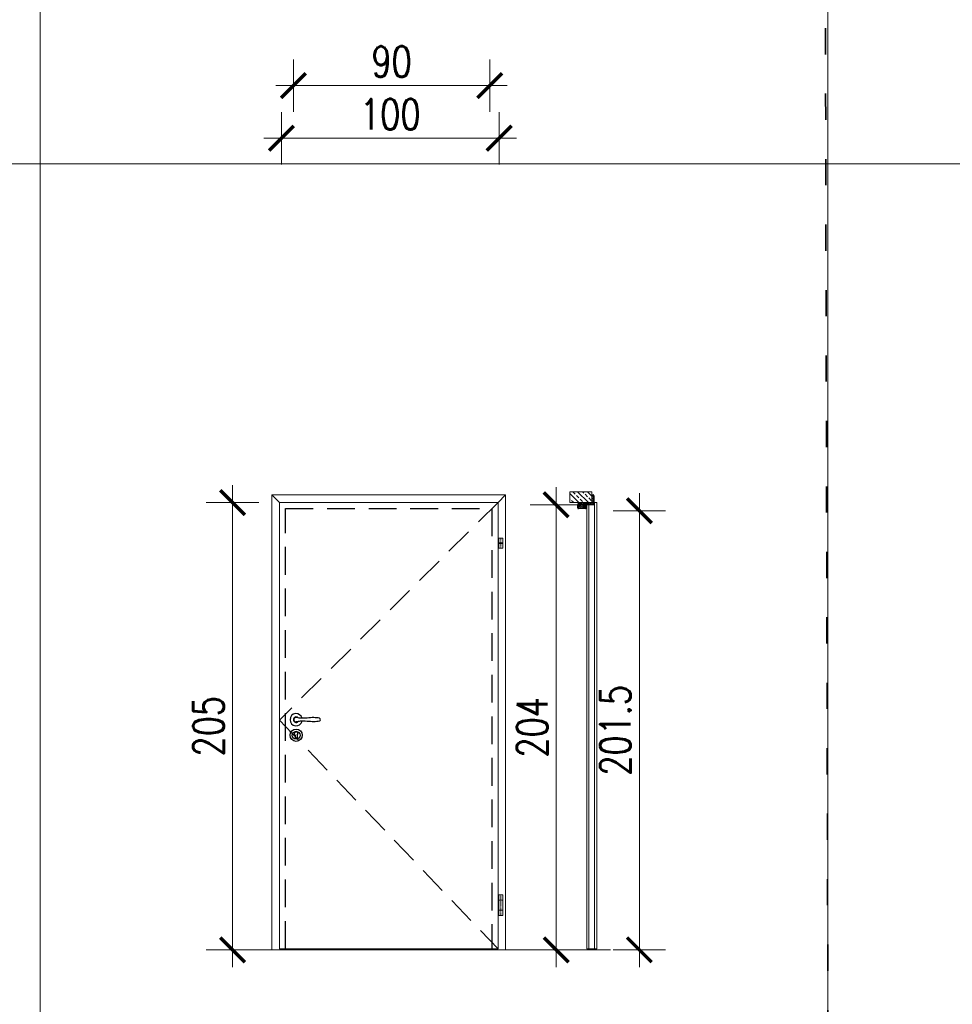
# Model space of a CAD drawing. Header units: millimetres. Extents: x 23192 to 149900, y -396339 to -79279.
# Tile 77 of 136: x 73298 to 73725, y -211002 to -210551. Entities that reach past the tile are written whole.
import ezdxf

# ---------------------------------------------------------------- set-up
doc = ezdxf.new("R2010")
doc.units = ezdxf.units.MM
for name, pattern in [('ACAD_ISO03W100', [30, 12, -18]), ('CENTER', [0.6, 0.375, -0.075, 0.075, -0.075]), ('DASHED', [19.05, 12.7, -6.35])]:
    doc.linetypes.add(name, pattern=pattern)
doc.layers.get('0').update_dxf_attribs({"lineweight": 0})
for name, color, linetype, lineweight in [('0_LEGENDA', 7, 'Continuous', 13), ('Drzwi - hatch', 8, 'Continuous', 5), ('Drzwi KRAWĘDZIE', 7, 'Continuous', 20)]:
    doc.layers.add(name, color=color, linetype=linetype, lineweight=lineweight)
for name, color, linetype in [('Drzwi - klamki', 150, 'Continuous'), ('Drzwi PRZER-DUŻA', 240, 'DASHED'), ('GRUBA', 4, 'Continuous')]:
    doc.layers.add(name, color=color, linetype=linetype)
doc.styles.add('SIMPLEX', font='simplex.shx', dxfattribs={"width": 0.77})
doc.dimstyles.new('OL PB 200', dxfattribs={"dimscale": 4, "dimtxt": 3.5, "dimasz": 0.2, "dimexe": 10, "dimexo": 10, "dimgap": 1, "dimtad": 1, "dimdec": 1, "dimrnd": 0.5, "dimzin": 9, "dimdsep": 46, "dimtxsty": 'SIMPLEX', "dimblk": 'thick_MSz', "dimcen": 0.1, "dimdle": 8, "dimse1": 1, "dimse2": 1, "dimclrd": 256, "dimclre": 256, "dimclrt": 3, "dimadec": 1, "dimazin": 2, "dimtfac": 1, "dimtdec": 1, "dimtix": 1, "dimtofl": 0, "dimtmove": 2, "dimatfit": 3, "dimldrblk": 'thick_MSz', "dimfxl": 10, "dimfxlon": 1, "dimtolj": 1, "dimlwd": -1, "dimlwe": -1, "dimarcsym": 0})

# ---------------------------------------------------------------- blocks, each defined once
blk = doc.blocks.new('thick_MSz')
for p, q in [((0, 15), (0, -15)), ((-10, 0), (10, 0))]:
    blk.add_line(p, q)
at = {"const_width": 2, "elevation": 2}
blk.add_lwpolyline([(-7.07, -7.07), (7.07, 7.07)], dxfattribs=at)
blk = doc.blocks.new('*D208')
at = {"layer": '0_LEGENDA', "transparency": 16777216}
blk.add_line((73516.54, -210605.08), (73418.34, -210605.08), dxfattribs=at)
at = {"layer": 'DEFPOINTS', "color": 0, "transparency": 16777216}
for p in [(73417.54, -210566.63), (73517.34, -210566.63), (73417.54, -210605.08)]:
    blk.add_point(p, dxfattribs=at)
at = {"layer": '0_LEGENDA', "transparency": 16777216, "xscale": 0.8, "yscale": 0.8, "zscale": 0.8, "rotation": 180}
blk.add_blockref('thick_MSz', (73417.54, -210605.08), dxfattribs=at)
at = {"layer": '0_LEGENDA', "transparency": 16777216, "xscale": 0.8, "yscale": 0.8, "zscale": 0.8}
blk.add_blockref('thick_MSz', (73517.34, -210605.08), dxfattribs=at)
at = {"layer": '0_LEGENDA', "color": 3, "transparency": 16777216, "insert": (73467.44, -210594.08), "char_height": 14, "attachment_point": 5, "style": 'SIMPLEX'}
blk.add_mtext('\\A1;100', dxfattribs=at)
blk = doc.blocks.new('*D209')
at = {"layer": '0_LEGENDA', "transparency": 16777216}
blk.add_line((73423.84, -210580.94), (73512.24, -210580.94), dxfattribs=at)
at = {"layer": 'DEFPOINTS', "color": 0, "transparency": 16777216}
for p in [(73423.04, -210555.2), (73513.04, -210560.63), (73513.04, -210580.94)]:
    blk.add_point(p, dxfattribs=at)
at = {"layer": '0_LEGENDA', "transparency": 16777216, "xscale": 0.8, "yscale": 0.8, "zscale": 0.8, "rotation": 180}
blk.add_blockref('thick_MSz', (73423.04, -210580.94), dxfattribs=at)
at = {"layer": '0_LEGENDA', "transparency": 16777216, "xscale": 0.8, "yscale": 0.8, "zscale": 0.8}
blk.add_blockref('thick_MSz', (73513.04, -210580.94), dxfattribs=at)
at = {"layer": '0_LEGENDA', "color": 3, "transparency": 16777216, "insert": (73468.04, -210569.94), "char_height": 14, "attachment_point": 5, "style": 'SIMPLEX'}
blk.add_mtext('\\A1;90', dxfattribs=at)
blk = doc.blocks.new('*D210')
at = {"layer": '0_LEGENDA', "transparency": 16777216}
blk.add_line((73543.46, -210773.89), (73543.46, -210976.29), dxfattribs=at)
at = {"layer": 'DEFPOINTS', "color": 0, "transparency": 16777216}
for p in [(73549.65, -210773.09), (73543.46, -210977.09), (73549.65, -210977.09)]:
    blk.add_point(p, dxfattribs=at)
at = {"layer": '0_LEGENDA', "transparency": 16777216, "xscale": 0.8, "yscale": 0.8, "zscale": 0.8}
for p, rotation in [((73543.46, -210773.09), 90), ((73543.46, -210977.09), 270)]:
    blk.add_blockref('thick_MSz', p, dxfattribs=dict(at, rotation=rotation))
at = {"layer": '0_LEGENDA', "color": 3, "transparency": 16777216, "insert": (73532.46, -210875.09), "char_height": 14, "attachment_point": 5, "rotation": 90, "style": 'SIMPLEX'}
blk.add_mtext('\\A1;204', dxfattribs=at)
blk = doc.blocks.new('*D211')
at = {"layer": '0_LEGENDA', "transparency": 16777216}
blk.add_line((73395.16, -210772.89), (73395.16, -210976.29), dxfattribs=at)
at = {"layer": 'DEFPOINTS', "color": 0, "transparency": 16777216}
for p in [(73549.65, -210772.09), (73395.16, -210977.09), (73560.13, -210977.09)]:
    blk.add_point(p, dxfattribs=at)
at = {"layer": '0_LEGENDA', "transparency": 16777216, "xscale": 0.8, "yscale": 0.8, "zscale": 0.8}
for p, rotation in [((73395.16, -210772.09), 90), ((73395.16, -210977.09), 270)]:
    blk.add_blockref('thick_MSz', p, dxfattribs=dict(at, rotation=rotation))
at = {"layer": '0_LEGENDA', "color": 3, "transparency": 16777216, "insert": (73384.16, -210874.59), "char_height": 14, "attachment_point": 5, "rotation": 90, "style": 'SIMPLEX'}
blk.add_mtext('\\A1;205', dxfattribs=at)
blk = doc.blocks.new('*D212')
at = {"layer": '0_LEGENDA', "transparency": 16777216}
blk.add_line((73581.56, -210776.64), (73581.56, -210976.29), dxfattribs=at)
at = {"layer": 'DEFPOINTS', "color": 0, "transparency": 16777216}
for p in [(73555.28, -210775.84), (73555.28, -210977.09), (73581.56, -210977.09)]:
    blk.add_point(p, dxfattribs=at)
at = {"layer": '0_LEGENDA', "transparency": 16777216, "xscale": 0.8, "yscale": 0.8, "zscale": 0.8}
for p, rotation in [((73581.56, -210775.84), 90), ((73581.56, -210977.09), 270)]:
    blk.add_blockref('thick_MSz', p, dxfattribs=dict(at, rotation=rotation))
at = {"layer": '0_LEGENDA', "color": 3, "transparency": 16777216, "insert": (73570.56, -210876.47), "char_height": 14, "attachment_point": 5, "rotation": 90, "style": 'SIMPLEX'}
blk.add_mtext('\\A1;201.5', dxfattribs=at)

msp = doc.modelspace()

# ---------------------------------------------------------------- hatches: boundary and pattern name
at = {"layer": 'Drzwi - hatch'}
h = msp.add_hatch(dxfattribs=at)
h.set_pattern_fill('ANSI33', color=256, scale=0.5, angle=-90)
h.set_pattern_definition([(315, (69553.7146, -211037.672), (2.245064, 2.245064), []), (315, (69553.7146, -211039.917), (2.245064, 2.245064), [1.5875, -0.79375])])
h.paths.add_polyline_path([(73549.646, -210767.091), (73549.646, -210772.091), (73559.846, -210772.091), (73559.846, -210767.091)])
h = msp.add_hatch(dxfattribs=at)
h.set_pattern_fill('AR-CONC', color=256, scale=0.003, angle=-90)
h.set_pattern_definition([(320, (70099.22867, -210542.86187), (-0.047817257, -0.546554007), [0.05715, -0.62865]), (265, (70099.22867, -210542.8619), (0.57317054, 0.10573026), [0.04572, -0.50292175]), (10.451445, (70099.2247, -210542.9074), (0.525353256, -0.44082374), [0.04857003, -0.53427073]), (316.1842, (70099.3811, -210542.8619), (-0.12612698, -0.81323712), [0.085725, -0.942975]), (6.635558, (70099.37056, -210542.92964), (0.74227837, -0.7122124), [0.07285507, -0.80140682]), (261.18415, (70099.3811, -210542.8619), (0.74227837, -0.7122124), [0.0685799, -0.7543792]), (291, (70099.34297, -210542.93807), (-0.306795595, -0.454843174), [0.05715, -0.62865]), (236, (70099.34297, -210542.9381), (0.5525639, -0.185406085), [0.04572, -0.50292]), (341.451445, (70099.3174, -210542.976), (0.24576831, -0.64024926), [0.04857003, -0.53426981]), (307.5, (70099.22867, -210542.86187), (0.253665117, -0.00926581), [0, -0.496824, 0, -0.51054, 0, -0.504825]), (277.5, (70099.22867, -210542.86187), (0.300541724, -0.200458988), [0, -0.291084, 0, -0.485394, 0, -0.192405]), (237.5, (70099.22867, -210542.69195), (-0.017186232, -0.406771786), [0, -0.1905, 0, -0.59436, 0, -0.78867]), (227.5, (70099.22867, -210542.61575), (0.076279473, -0.444387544), [0, -0.24765, 0, -0.394716, 0, -0.56007])])
h.paths.add_polyline_path([(73553.686, -210774.661, -0.4142136), (73553.526, -210774.501), (73553.526, -210772.931, -0.4142136), (73553.686, -210772.771), (73554.246, -210772.771), (73554.246, -210772.591), (73553.686, -210772.591), (73553.686, -210772.091), (73559.846, -210772.091), (73560.566, -210772.091), (73560.566, -210772.451, -0.4142136), (73560.406, -210772.611), (73556.206, -210772.611, 0.4142136), (73555.866, -210772.951), (73555.866, -210774.131, 0.4142136), (73556.206, -210774.471), (73556.871, -210774.471, -1), (73556.871, -210774.661)])
h.paths.add_polyline_path([(73559.846, -210772.091), (73559.846, -210768.771), (73560.406, -210768.771, -0.4142136), (73560.566, -210768.931), (73560.566, -210771.391), (73560.566, -210772.091)])

# ---------------------------------------------------------------- linework, layer by layer
at = {"linetype": 'CENTER', "ltscale": 0.5}
for p, q in [((73518.062, -210788.46), (73518.062, -210792.96)), ((73518.062, -210951.841), (73518.062, -210961.341))]:
    msp.add_line(p, q, dxfattribs=at)
at = {"linetype": 'DASHED'}
msp.add_lwpolyline([(73516.812, -210771.991), (73416.612, -210871.791), (73516.812, -210976.591)], dxfattribs=at)
at = {"layer": '0_LEGENDA', "linetype": 'ByBlock', "ltscale": 5}
for p, q in [((73306.988, -211346.755), (73306.988, -210174.457)), ((73667.872, -211346.755), (73667.872, -210174.457)), ((67487.721, -210616.853), (76925.314, -210616.848))]:
    msp.add_line(p, q, dxfattribs=at)
at = {"layer": '0_LEGENDA', "linetype": 'ACAD_ISO03W100', "lineweight": 35}
msp.add_lwpolyline([(73665.872, -210172.457), (74028.235, -210172.457), (74033.9, -212456.65), (73671.536, -212456.65)], close=True, dxfattribs=at)
at = {"layer": 'Drzwi - klamki'}
for p, q in [((73556.046, -210773.012), (73556.046, -210774.141)), ((73556.046, -210774.141), (73556.182, -210774.276)), ((73556.061, -210772.976), (73556.232, -210772.806)), ((73556.439, -210773.091), (73556.146, -210773.091)), ((73556.146, -210773.091), (73556.146, -210774.041)), ((73556.652, -210774.041), (73556.146, -210774.041)), ((73556.188, -210772.991), (73556.302, -210772.876)), ((73556.346, -210772.991), (73556.188, -210772.991)), ((73556.188, -210774.141), (73556.252, -210774.206)), ((73556.365, -210774.141), (73556.188, -210774.141)), ((73556.439, -210773.091), (73556.319, -210773.577)), ((73556.319, -210773.577), (73556.652, -210774.041)), ((73556.346, -210772.991), (73556.532, -210772.806)), ((73556.365, -210774.141), (73556.501, -210774.276)), ((73556.542, -210773.091), (73556.427, -210773.556)), ((73556.427, -210773.556), (73556.789, -210774.061)), ((73556.488, -210772.991), (73556.602, -210772.876)), ((73556.646, -210772.991), (73556.488, -210772.991)), ((73556.507, -210774.141), (73556.571, -210774.206)), ((73556.642, -210774.141), (73556.507, -210774.141)), ((73556.746, -210773.091), (73556.542, -210773.091)), ((73556.646, -210772.991), (73556.832, -210772.806)), ((73556.687, -210774.213), (73556.648, -210774.291)), ((73556.746, -210773.091), (73556.746, -210773.419)), ((73556.788, -210772.991), (73556.902, -210772.876)), ((73556.788, -210772.991), (73556.846, -210773.012)), ((73556.846, -210773.012), (73556.846, -210773.419)), ((73556.846, -210774.291), (73556.987, -210774.305)), ((73556.901, -210773.469), (73557.281, -210773.432)), ((73556.911, -210773.568), (73557.252, -210773.535)), ((73557.296, -210773.838), (73557.296, -210773.575)), ((73557.396, -210773.855), (73557.396, -210773.531)), ((73557.546, -210772.991), (73557.546, -210772.791)), ((73557.546, -210772.791), (73558.546, -210772.791)), ((73557.558, -210772.791), (73557.546, -210772.803)), ((73557.657, -210772.791), (73557.546, -210772.902)), ((73557.66, -210772.991), (73557.546, -210772.878)), ((73557.561, -210772.991), (73557.546, -210772.976)), ((73558.546, -210772.991), (73557.546, -210772.991)), ((73557.756, -210772.791), (73557.556, -210772.991)), ((73557.758, -210772.991), (73557.558, -210772.791)), ((73557.855, -210772.791), (73557.655, -210772.991)), ((73557.857, -210772.991), (73557.657, -210772.791)), ((73557.954, -210772.791), (73557.754, -210772.991)), ((73557.956, -210772.991), (73557.756, -210772.791)), ((73558.052, -210772.791), (73557.852, -210772.991)), ((73558.055, -210772.991), (73557.855, -210772.791)), ((73558.151, -210772.791), (73557.951, -210772.991)), ((73558.154, -210772.991), (73557.954, -210772.791)), ((73558.25, -210772.791), (73558.05, -210772.991)), ((73558.252, -210772.991), (73558.052, -210772.791)), ((73558.349, -210772.791), (73558.149, -210772.991)), ((73558.351, -210772.991), (73558.151, -210772.791)), ((73558.447, -210772.791), (73558.247, -210772.991)), ((73558.45, -210772.991), (73558.25, -210772.791)), ((73558.546, -210772.791), (73558.346, -210772.991)), ((73558.546, -210772.989), (73558.349, -210772.791)), ((73558.546, -210772.89), (73558.445, -210772.991)), ((73558.546, -210772.89), (73558.447, -210772.791)), ((73558.546, -210772.989), (73558.544, -210772.991)), ((73558.546, -210772.791), (73558.546, -210772.991))]:
    msp.add_line(p, q, dxfattribs=at)
at = {"layer": 'Drzwi - klamki', "ltscale": 0.2}
for p, q in [((73423.162, -210871.341), (73423.162, -210871.841)), ((73423.162, -210871.341), (73423.292, -210871.341)), ((73423.162, -210871.841), (73423.292, -210871.841)), ((73423.787, -210878.635), (73423.787, -210879.885)), ((73424.837, -210878.635), (73424.837, -210879.885))]:
    msp.add_line(p, q, dxfattribs=at)
for centre, radius in [((73424.312, -210878.735), 2.8), ((73424.317, -210878.739), 1.8)]:
    msp.add_circle(centre, radius, dxfattribs=at)
at = {"layer": 'Drzwi - klamki'}
for centre, radius, start, end in [((73556.096, -210773.012), 0.05, 135, 180), ((73556.217, -210774.241), 0.05, 225, 270), ((73556.217, -210774.241), 0.05, 270, 45), ((73556.267, -210772.841), 0.05, 90, 135), ((73556.267, -210772.841), 0.05, 315, 90), ((73556.536, -210774.241), 0.05, 225, 270), ((73556.567, -210772.841), 0.05, 90, 135), ((73556.536, -210774.241), 0.05, 270, 45), ((73556.567, -210772.841), 0.05, 315, 90), ((73556.642, -210774.191), 0.05, 333.42534, 90), ((73556.896, -210773.419), 0.15, 180, 275.56341), ((73556.992, -210773.915), 0.25, 215.62394, 327.55941), ((73556.867, -210772.841), 0.05, 90, 135), ((73556.896, -210773.419), 0.05, 180, 275.56341), ((73556.867, -210772.841), 0.05, 315, 90), ((73557.012, -210774.056), 0.25, 264.4299, 319.45857), ((73556.427, -210773.556), 1.019, 319.45857, 341.01553), ((73556.427, -210773.556), 0.919, 327.55941, 339.87884), ((73557.256, -210773.575), 0.04, 0, 95.56341), ((73557.296, -210773.581), 0.15, 89.58751, 95.56341), ((73557.196, -210773.838), 0.1, 339.87884, 0), ((73557.296, -210773.531), 0.1, 0, 89.58751), ((73557.296, -210773.855), 0.1, 341.01553, 0)]:
    msp.add_arc(centre, radius, start, end, dxfattribs=at)
at = {"layer": 'Drzwi - klamki', "ltscale": 0.2}
for centre, radius, start, end in [((73424.312, -210871.591), 2.801, 13.27153, 346.72847), ((73424.312, -210871.591), 1.25, 42.90378, 317.09622), ((73424.312, -210871.591), 1.05, 64.69984, 295.30016), ((73434.722, -210871.591), 0.74, 288.92464, 71.07536), ((73424.312, -210877.935), 0.875, 306.8699, 233.1301), ((73424.312, -210879.885), 0.525, 180, 270), ((73424.312, -210879.885), 0.525, 270, 0)]:
    msp.add_arc(centre, radius, start, end, dxfattribs=at)
for points in [[(73434.962, -210870.891), (73432.462, -210870.641), (73426.166, -210870.891), (73424.312, -210870.541)], [(73434.962, -210872.291), (73432.462, -210872.541), (73426.166, -210872.291), (73424.312, -210872.641)]]:
    msp.add_spline(points, degree=3, dxfattribs=at)
at = {"layer": 'Drzwi KRAWĘDZIE'}
for p, q in [((73413.212, -210977.091), (73413.212, -210768.591)), ((73520.212, -210768.591), (73413.212, -210768.591)), ((73413.212, -210768.591), (73416.612, -210771.991)), ((73520.212, -210768.591), (73516.812, -210771.991)), ((73520.212, -210977.091), (73520.212, -210768.591)), ((73553.686, -210772.591), (73553.686, -210772.091)), ((73560.846, -210771.991), (73561.946, -210771.991)), ((73560.846, -210771.991), (73560.846, -210773.191)), ((73560.846, -210771.991), (73560.846, -210773.191)), ((73561.046, -210771.991), (73561.046, -210976.591)), ((73562.046, -210772.091), (73562.046, -210976.491)), ((73557.446, -210773.291), (73557.446, -210976.491)), ((73560.846, -210773.191), (73557.546, -210773.191)), ((73558.446, -210773.191), (73558.446, -210976.591)), ((73519.012, -210788.46), (73517.112, -210788.46)), ((73517.112, -210788.46), (73517.112, -210792.96)), ((73519.012, -210790.56), (73517.112, -210790.56)), ((73519.012, -210788.46), (73519.012, -210792.96)), ((73519.012, -210790.86), (73517.112, -210790.86)), ((73517.112, -210792.96), (73519.012, -210792.96)), ((73562.046, -210874.391), (73562.046, -210868.791)), ((73519.012, -210951.841), (73517.112, -210951.841)), ((73517.112, -210951.841), (73517.112, -210961.341)), ((73519.012, -210951.841), (73519.012, -210961.341)), ((73519.012, -210954.241), (73517.112, -210954.241)), ((73519.012, -210958.941), (73517.112, -210958.941)), ((73517.112, -210961.341), (73519.012, -210961.341)), ((73407.22, -210977.091), (73533.631, -210977.091)), ((73419.462, -210977.091), (73419.462, -210976.591)), ((73513.962, -210977.091), (73513.962, -210976.591)), ((73551.126, -210977.091), (73568.316, -210977.091)), ((73557.546, -210976.591), (73561.946, -210976.591))]:
    msp.add_line(p, q, dxfattribs=at)
for points in [[(73559.846, -210767.091), (73559.846, -210772.091), (73549.646, -210772.091), (73549.646, -210767.091)], [(73516.812, -210771.991), (73416.612, -210771.991), (73416.612, -210976.591), (73516.812, -210976.591)]]:
    msp.add_lwpolyline(points, close=True, dxfattribs=at)
for centre, start, end in [((73561.946, -210772.091), 0, 90), ((73557.546, -210773.291), 90, 180), ((73557.546, -210976.491), 180, 270), ((73561.946, -210976.491), 270, 0)]:
    msp.add_arc(centre, 0.1, start, end, dxfattribs=at)
at = {"layer": 'Drzwi PRZER-DUŻA'}
msp.add_lwpolyline([(73419.462, -210976.591), (73419.462, -210774.841), (73513.962, -210774.841), (73513.962, -210976.591)], dxfattribs=at)
at = {"layer": 'GRUBA', "ltscale": 0.2}
for p, q in [((73559.846, -210768.771), (73559.846, -210768.591)), ((73559.846, -210768.591), (73560.406, -210768.591)), ((73560.406, -210768.771), (73559.846, -210768.771)), ((73560.566, -210771.391), (73560.566, -210768.931)), ((73560.566, -210772.451), (73560.566, -210771.391)), ((73560.746, -210768.931), (73560.746, -210772.451)), ((73553.346, -210774.501), (73553.346, -210772.931)), ((73553.526, -210772.931), (73553.526, -210774.501)), ((73553.686, -210772.591), (73554.246, -210772.591)), ((73554.246, -210772.771), (73553.686, -210772.771)), ((73553.686, -210774.661), (73556.871, -210774.661)), ((73556.871, -210774.841), (73553.686, -210774.841)), ((73554.246, -210772.591), (73554.246, -210772.771)), ((73555.866, -210774.131), (73555.866, -210772.951)), ((73556.046, -210772.951), (73556.046, -210774.131)), ((73556.206, -210772.611), (73560.406, -210772.611)), ((73559.946, -210772.791), (73556.206, -210772.791)), ((73556.206, -210774.291), (73556.871, -210774.291)), ((73556.871, -210774.471), (73556.206, -210774.471)), ((73560.406, -210772.791), (73559.946, -210772.791))]:
    msp.add_line(p, q, dxfattribs=at)
for centre, radius, start, end in [((73560.406, -210768.931), 0.34, 0, 90), ((73560.406, -210768.931), 0.16, 0, 90), ((73560.406, -210772.451), 0.16, 270, 0), ((73560.406, -210772.451), 0.34, 270, 0), ((73553.686, -210772.931), 0.34, 90, 180), ((73553.686, -210774.501), 0.34, 180, 270), ((73553.686, -210772.931), 0.16, 90, 180), ((73553.686, -210774.501), 0.16, 180, 270), ((73556.206, -210772.951), 0.34, 90, 180), ((73556.206, -210774.131), 0.34, 180, 270), ((73556.206, -210772.951), 0.16, 90, 180), ((73556.206, -210774.131), 0.16, 180, 270), ((73556.871, -210774.566), 0.275, 270, 90), ((73556.871, -210774.566), 0.095, 270, 90)]:
    msp.add_arc(centre, radius, start, end, dxfattribs=at)

# ---------------------------------------------------------------- dimensions: what is measured, and where the dimension line sits
at = {"layer": '0_LEGENDA', "color": 7}
for base, p1, p2, angle, picture, middle in [((73513.037, -210580.938), (73423.037, -210555.199), (73513.037, -210560.632), 180, '*D209', (73468.037, -210569.938)), ((73417.537, -210605.08), (73517.337, -210566.632), (73417.537, -210566.632), 180, '*D208', (73467.437, -210594.08)), ((73395.163, -210977.091), (73549.646, -210772.091), (73560.126, -210977.091), 90, '*D211', (73384.163, -210874.591)), ((73543.461, -210977.091), (73549.646, -210773.091), (73549.646, -210977.091), 90, '*D210', (73532.461, -210875.091)), ((73581.56241, -210977.09107), (73555.27872, -210775.84106), (73555.27872, -210977.09107), 90, '*D212', (73570.56241, -210876.46607))]:
    dim = msp.add_linear_dim(base=base, p1=p1, p2=p2, angle=angle, dimstyle='OL PB 200', dxfattribs=at)
    dim.commit()
    dim.dimension.update_dxf_attribs({"geometry": picture, "text_midpoint": middle})

doc.saveas('drawing.dxf')
